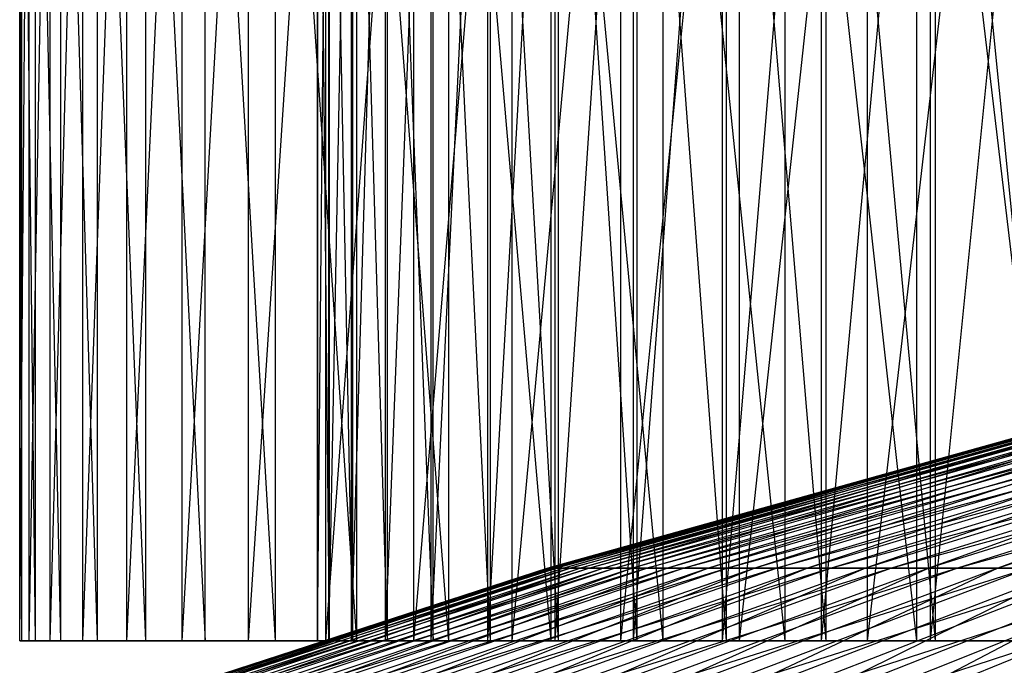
# Model space of a CAD drawing. Extents: x -125 to 125, y -143 to 0.
# Tile 255 of 256: x -20 to -15.02, y -25.92 to -22.66. Entities that reach past the tile are written whole.
import ezdxf

# ---------------------------------------------------------------- set-up
doc = ezdxf.new("R2010")
doc.units = 0
doc.header["$LTSCALE"] = 25.4
doc.layers.get('0').update_dxf_attribs({"linetype": 'CONTINUOUS'})

# ---------------------------------------------------------------- blocks, each defined once
blk = doc.blocks.new('NL2500027000_STL_3')
at = {"color": 0}
for p, q in [((-19.9971, -25.8, -0.343), (-19.9492, -19.8, -1.4251)), ((-19.9971, -25.8, -0.343), (-19.9492, -19.8, -1.4251)), ((-19.9971, -25.8, -0.343), (-19.9971, -19.8, -0.343)), ((-19.9971, -25.8, -0.343), (-19.9971, -19.8, -0.343)), ((-19.9863, -25.8, 0.7401), (-19.9971, -19.8, -0.343)), ((-19.9863, -25.8, 0.7401), (-19.9971, -19.8, -0.343)), ((-19.9863, -25.8, 0.7401), (-19.9863, -19.8, 0.7401)), ((-19.9863, -25.8, 0.7401), (-19.9863, -19.8, 0.7401)), ((-19.9169, -25.8, 1.821), (-19.9863, -19.8, 0.7401)), ((-19.9169, -25.8, 1.821), (-19.9863, -19.8, 0.7401)), ((-19.9492, -25.8, -1.4251), (-19.8427, -19.8, -2.5031)), ((-19.9492, -25.8, -1.4251), (-19.8427, -19.8, -2.5031)), ((-19.9492, -25.8, -1.4251), (-19.9492, -19.8, -1.4251)), ((-19.9492, -25.8, -1.4251), (-19.9492, -19.8, -1.4251)), ((-19.9169, -25.8, 1.821), (-19.9169, -19.8, 1.821)), ((-19.9169, -25.8, 1.821), (-19.9169, -19.8, 1.821)), ((-19.7891, -25.8, 2.8967), (-19.9169, -19.8, 1.821)), ((-19.7891, -25.8, 2.8967), (-19.9169, -19.8, 1.821)), ((-19.8427, -25.8, -2.5031), (-19.6781, -19.8, -3.5737)), ((-19.8427, -25.8, -2.5031), (-19.6781, -19.8, -3.5737)), ((-19.8427, -25.8, -2.5031), (-19.8427, -19.8, -2.5031)), ((-19.8427, -25.8, -2.5031), (-19.8427, -19.8, -2.5031)), ((-19.7891, -25.8, 2.8967), (-19.7891, -19.8, 2.8967)), ((-19.7891, -25.8, 2.8967), (-19.7891, -19.8, 2.8967)), ((-19.6033, -25.8, 3.9638), (-19.7891, -19.8, 2.8967)), ((-19.6033, -25.8, 3.9638), (-19.7891, -19.8, 2.8967)), ((-19.6781, -25.8, -3.5737), (-19.4558, -19.8, -4.6338)), ((-19.6781, -25.8, -3.5737), (-19.4558, -19.8, -4.6338)), ((-19.6781, -25.8, -3.5737), (-19.6781, -19.8, -3.5737)), ((-19.6781, -25.8, -3.5737), (-19.6781, -19.8, -3.5737)), ((-19.6033, -25.8, 3.9638), (-19.6033, -19.8, 3.9638)), ((-19.6033, -25.8, 3.9638), (-19.6033, -19.8, 3.9638)), ((-19.3599, -25.8, 5.0193), (-19.6033, -19.8, 3.9638)), ((-19.3599, -25.8, 5.0193), (-19.6033, -19.8, 3.9638)), ((-19.4558, -25.8, -4.6338), (-19.1764, -19.8, -5.6803)), ((-19.4558, -25.8, -4.6338), (-19.1764, -19.8, -5.6803)), ((-19.4558, -25.8, -4.6338), (-19.4558, -19.8, -4.6338)), ((-19.4558, -25.8, -4.6338), (-19.4558, -19.8, -4.6338)), ((-19.3599, -19.8, 5.0193), (-19.0598, -25.8, 6.06)), ((-19.3599, -25.8, 5.0193), (-19.3599, -19.8, 5.0193)), ((-19.3599, -25.8, 5.0193), (-19.3599, -19.8, 5.0193)), ((-19.3599, -19.8, 5.0193), (-19.0598, -25.8, 6.06)), ((-19.1764, -25.8, -5.6803), (-18.8407, -19.8, -6.7102)), ((-19.1764, -25.8, -5.6803), (-18.8407, -19.8, -6.7102)), ((-19.1764, -25.8, -5.6803), (-19.1764, -19.8, -5.6803)), ((-19.1764, -25.8, -5.6803), (-19.1764, -19.8, -5.6803)), ((-19.0598, -25.8, 6.06), (-19.0598, -19.8, 6.06)), ((-19.0598, -25.8, 6.06), (-19.0598, -19.8, 6.06)), ((-18.7038, -25.8, 7.083), (-19.0598, -19.8, 6.06)), ((-18.7038, -25.8, 7.083), (-19.0598, -19.8, 6.06)), ((-18.8407, -25.8, -6.7102), (-18.4498, -19.8, -7.7203)), ((-18.8407, -25.8, -6.7102), (-18.4498, -19.8, -7.7203)), ((-18.8407, -25.8, -6.7102), (-18.8407, -19.8, -6.7102)), ((-18.8407, -25.8, -6.7102), (-18.8407, -19.8, -6.7102)), ((-18.7038, -25.8, 7.083), (-18.7038, -19.8, 7.083)), ((-18.7038, -25.8, 7.083), (-18.7038, -19.8, 7.083)), ((-18.2929, -25.8, 8.0852), (-18.7038, -19.8, 7.083)), ((-18.2929, -25.8, 8.0852), (-18.7038, -19.8, 7.083)), ((-18.4364, -19.8, -1.5323), (-18.4933, -25.8, -0.4962)), ((-18.4364, -19.8, -1.5323), (-18.4933, -25.8, -0.4962)), ((-18.4933, -19.8, -0.4962), (-18.4933, -25.8, -0.4962)), ((-18.4933, -19.8, -0.4962), (-18.4933, -25.8, -0.4962)), ((-18.4933, -19.8, -0.4962), (-18.4921, -25.8, 0.5415)), ((-18.4933, -19.8, -0.4962), (-18.4921, -25.8, 0.5415)), ((-18.4921, -19.8, 0.5415), (-18.4921, -25.8, 0.5415)), ((-18.4921, -19.8, 0.5415), (-18.4921, -25.8, 0.5415)), ((-18.4921, -19.8, 0.5415), (-18.4326, -25.8, 1.5775)), ((-18.4921, -19.8, 0.5415), (-18.4326, -25.8, 1.5775)), ((-18.4498, -25.8, -7.7203), (-18.0048, -19.8, -8.7079)), ((-18.4498, -25.8, -7.7203), (-18.0048, -19.8, -8.7079)), ((-18.4498, -25.8, -7.7203), (-18.4498, -19.8, -7.7203)), ((-18.4498, -25.8, -7.7203), (-18.4498, -19.8, -7.7203)), ((-18.3215, -19.8, -2.5637), (-18.4364, -25.8, -1.5323)), ((-18.3215, -19.8, -2.5637), (-18.4364, -25.8, -1.5323)), ((-18.4364, -19.8, -1.5323), (-18.4364, -25.8, -1.5323)), ((-18.4364, -19.8, -1.5323), (-18.4364, -25.8, -1.5323)), ((-18.4326, -19.8, 1.5775), (-18.4326, -25.8, 1.5775)), ((-18.4326, -19.8, 1.5775), (-18.4326, -25.8, 1.5775)), ((-18.4326, -19.8, 1.5775), (-18.3152, -25.8, 2.6086)), ((-18.4326, -19.8, 1.5775), (-18.3152, -25.8, 2.6086)), ((-18.1489, -19.8, -3.5869), (-18.3215, -25.8, -2.5637)), ((-18.1489, -19.8, -3.5869), (-18.3215, -25.8, -2.5637)), ((-18.3215, -19.8, -2.5637), (-18.3215, -25.8, -2.5637)), ((-18.3215, -19.8, -2.5637), (-18.3215, -25.8, -2.5637)), ((-18.3152, -19.8, 2.6086), (-18.3152, -25.8, 2.6086)), ((-18.3152, -19.8, 2.6086), (-18.3152, -25.8, 2.6086)), ((-18.3152, -19.8, 2.6086), (-18.1401, -25.8, 3.6314)), ((-18.3152, -19.8, 2.6086), (-18.1401, -25.8, 3.6314)), ((-18.2929, -25.8, 8.0852), (-18.2929, -19.8, 8.0852)), ((-18.2929, -25.8, 8.0852), (-18.2929, -19.8, 8.0852)), ((-17.8283, -25.8, 9.0637), (-18.2929, -19.8, 8.0852)), ((-17.8283, -25.8, 9.0637), (-18.2929, -19.8, 8.0852)), ((-17.9193, -19.8, -4.5989), (-18.1489, -25.8, -3.5869)), ((-17.9193, -19.8, -4.5989), (-18.1489, -25.8, -3.5869)), ((-18.1489, -19.8, -3.5869), (-18.1489, -25.8, -3.5869)), ((-18.1489, -19.8, -3.5869), (-18.1489, -25.8, -3.5869)), ((-18.1401, -19.8, 3.6314), (-18.1401, -25.8, 3.6314)), ((-18.1401, -19.8, 3.6314), (-18.1401, -25.8, 3.6314)), ((-18.1401, -19.8, 3.6314), (-17.9079, -25.8, 4.6428)), ((-18.1401, -19.8, 3.6314), (-17.9079, -25.8, 4.6428)), ((-18.0048, -25.8, -8.7079), (-17.507, -19.8, -9.6699)), ((-18.0048, -25.8, -8.7079), (-17.507, -19.8, -9.6699)), ((-18.0048, -25.8, -8.7079), (-18.0048, -19.8, -8.7079)), ((-18.0048, -25.8, -8.7079), (-18.0048, -19.8, -8.7079)), ((-17.6332, -19.8, -5.5964), (-17.9193, -25.8, -4.5989)), ((-17.6332, -19.8, -5.5964), (-17.9193, -25.8, -4.5989)), ((-17.9193, -19.8, -4.5989), (-17.9193, -25.8, -4.5989)), ((-17.9193, -19.8, -4.5989), (-17.9193, -25.8, -4.5989)), ((-17.9079, -25.8, 4.6428), (-17.9079, -19.8, 4.6428)), ((-17.9079, -19.8, 4.6428), (-17.6194, -25.8, 5.6396)), ((-17.9079, -19.8, 4.6428), (-17.6194, -25.8, 5.6396)), ((-17.9079, -25.8, 4.6428), (-17.9079, -19.8, 4.6428)), ((-17.8283, -25.8, 9.0637), (-17.8283, -19.8, 9.0637)), ((-17.8283, -25.8, 9.0637), (-17.8283, -19.8, 9.0637)), ((-17.3115, -25.8, 10.0156), (-17.8283, -19.8, 9.0637)), ((-17.3115, -25.8, 10.0156), (-17.8283, -19.8, 9.0637)), ((-17.2917, -19.8, -6.5763), (-17.6332, -25.8, -5.5964)), ((-17.2917, -19.8, -6.5763), (-17.6332, -25.8, -5.5964)), ((-17.6332, -19.8, -5.5964), (-17.6332, -25.8, -5.5964)), ((-17.6332, -19.8, -5.5964), (-17.6332, -25.8, -5.5964)), ((-17.6194, -19.8, 5.6396), (-17.6194, -25.8, 5.6396)), ((-17.6194, -19.8, 5.6396), (-17.6194, -25.8, 5.6396)), ((-17.6194, -19.8, 5.6396), (-17.2755, -25.8, 6.6187)), ((-17.6194, -19.8, 5.6396), (-17.2755, -25.8, 6.6187)), ((-17.507, -25.8, -9.6699), (-16.9578, -19.8, -10.6035)), ((-17.507, -25.8, -9.6699), (-16.9578, -19.8, -10.6035)), ((-17.507, -25.8, -9.6699), (-17.507, -19.8, -9.6699)), ((-17.507, -25.8, -9.6699), (-17.507, -19.8, -9.6699)), ((-17.3115, -25.8, 10.0156), (-17.3115, -19.8, 10.0156)), ((-17.3115, -25.8, 10.0156), (-17.3115, -19.8, 10.0156)), ((-16.7438, -25.8, 10.9382), (-17.3115, -19.8, 10.0156)), ((-16.7438, -25.8, 10.9382), (-17.3115, -19.8, 10.0156)), ((-16.8957, -19.8, -7.5355), (-17.2917, -25.8, -6.5763)), ((-16.8957, -19.8, -7.5355), (-17.2917, -25.8, -6.5763)), ((-17.2917, -19.8, -6.5763), (-17.2917, -25.8, -6.5763)), ((-17.2917, -19.8, -6.5763), (-17.2917, -25.8, -6.5763)), ((-17.2755, -19.8, 6.6187), (-17.2755, -25.8, 6.6187)), ((-17.2755, -19.8, 6.6187), (-17.2755, -25.8, 6.6187)), ((-17.2755, -19.8, 6.6187), (-16.8772, -25.8, 7.5769)), ((-17.2755, -19.8, 6.6187), (-16.8772, -25.8, 7.5769)), ((-16.9578, -25.8, -10.6035), (-16.3588, -19.8, -11.506)), ((-16.9578, -25.8, -10.6035), (-16.3588, -19.8, -11.506)), ((-16.9578, -25.8, -10.6035), (-16.9578, -19.8, -10.6035)), ((-16.9578, -25.8, -10.6035), (-16.9578, -19.8, -10.6035)), ((-16.4466, -19.8, -8.471), (-16.8957, -25.8, -7.5355)), ((-16.4466, -19.8, -8.471), (-16.8957, -25.8, -7.5355)), ((-16.8957, -19.8, -7.5355), (-16.8957, -25.8, -7.5355)), ((-16.8957, -19.8, -7.5355), (-16.8957, -25.8, -7.5355)), ((-16.8772, -19.8, 7.5769), (-16.8772, -25.8, 7.5769)), ((-16.8772, -19.8, 7.5769), (-16.8772, -25.8, 7.5769)), ((-16.8772, -19.8, 7.5769), (-16.4258, -25.8, 8.5113)), ((-16.8772, -19.8, 7.5769), (-16.4258, -25.8, 8.5113)), ((-16.7438, -25.8, 10.9382), (-16.7438, -19.8, 10.9382)), ((-16.7438, -25.8, 10.9382), (-16.7438, -19.8, 10.9382)), ((-16.1271, -25.8, 11.8286), (-16.7438, -19.8, 10.9382)), ((-16.1271, -25.8, 11.8286), (-16.7438, -19.8, 10.9382)), ((-15.9458, -19.8, -9.3799), (-16.4466, -25.8, -8.471)), ((-15.9458, -19.8, -9.3799), (-16.4466, -25.8, -8.471)), ((-16.4466, -19.8, -8.471), (-16.4466, -25.8, -8.471)), ((-16.4466, -19.8, -8.471), (-16.4466, -25.8, -8.471)), ((-16.4258, -19.8, 8.5113), (-16.4258, -25.8, 8.5113)), ((-16.4258, -19.8, 8.5113), (-16.4258, -25.8, 8.5113)), ((-16.4258, -19.8, 8.5113), (-15.9228, -25.8, 9.4189)), ((-16.4258, -19.8, 8.5113), (-15.9228, -25.8, 9.4189)), ((-16.3588, -25.8, -11.506), (-15.7119, -19.8, -12.3748)), ((-16.3588, -25.8, -11.506), (-15.7119, -19.8, -12.3748)), ((-16.3588, -25.8, -11.506), (-16.3588, -19.8, -11.506)), ((-16.3588, -25.8, -11.506), (-16.3588, -19.8, -11.506)), ((-16.1271, -25.8, 11.8286), (-16.1271, -19.8, 11.8286)), ((-16.1271, -25.8, 11.8286), (-16.1271, -19.8, 11.8286)), ((-15.4631, -25.8, 12.6844), (-16.1271, -19.8, 11.8286)), ((-15.4631, -25.8, 12.6844), (-16.1271, -19.8, 11.8286)), ((-15.3948, -19.8, -10.2592), (-15.9458, -25.8, -9.3799)), ((-15.3948, -19.8, -10.2592), (-15.9458, -25.8, -9.3799)), ((-15.9458, -19.8, -9.3799), (-15.9458, -25.8, -9.3799)), ((-15.9458, -19.8, -9.3799), (-15.9458, -25.8, -9.3799)), ((-15.9228, -19.8, 9.4189), (-15.9228, -25.8, 9.4189)), ((-15.9228, -19.8, 9.4189), (-15.9228, -25.8, 9.4189)), ((-15.9228, -19.8, 9.4189), (-15.3696, -25.8, 10.2969)), ((-15.9228, -19.8, 9.4189), (-15.3696, -25.8, 10.2969)), ((-15.7119, -25.8, -12.3748), (-15.0189, -19.8, -13.2073)), ((-15.7119, -25.8, -12.3748), (-15.0189, -19.8, -13.2073)), ((-15.7119, -25.8, -12.3748), (-15.7119, -19.8, -12.3748)), ((-15.7119, -25.8, -12.3748), (-15.7119, -19.8, -12.3748)), ((-15.4631, -25.8, 12.6844), (-15.4631, -19.8, 12.6844)), ((-15.4631, -25.8, 12.6844), (-15.4631, -19.8, 12.6844)), ((-14.7537, -25.8, 13.5029), (-15.4631, -19.8, 12.6844)), ((-14.7537, -25.8, 13.5029), (-15.4631, -19.8, 12.6844)), ((-14.7953, -19.8, -11.1062), (-15.3948, -25.8, -10.2592)), ((-14.7953, -19.8, -11.1062), (-15.3948, -25.8, -10.2592)), ((-15.3948, -19.8, -10.2592), (-15.3948, -25.8, -10.2592)), ((-15.3948, -19.8, -10.2592), (-15.3948, -25.8, -10.2592)), ((-15.3696, -19.8, 10.2969), (-15.3696, -25.8, 10.2969)), ((-15.3696, -19.8, 10.2969), (-15.3696, -25.8, 10.2969)), ((-15.3696, -19.8, 10.2969), (-14.7681, -25.8, 11.1425)), ((-15.3696, -19.8, 10.2969), (-14.7681, -25.8, 11.1425)), ((-14.906, -24.7581, 0.1813), (-17.3267, -25.4333, 0.2107)), ((-14.906, -24.7581, 0.1813), (-17.3267, -25.4333, 0.2107)), ((-14.9004, -24.7581, -0.4473), (-17.3267, -25.4333, 0.2107)), ((-14.9004, -24.7581, -0.4473), (-17.3267, -25.4333, 0.2107)), ((-17.3202, -25.4333, -0.5199), (-14.8683, -24.7581, -1.075)), ((-14.9004, -24.7581, -0.4473), (-17.3202, -25.4333, -0.5199)), ((-14.9004, -24.7581, -0.4473), (-17.3202, -25.4333, -0.5199)), ((-17.3202, -25.4333, -0.5199), (-14.8683, -24.7581, -1.075)), ((-14.8851, -24.7581, 0.8095), (-17.3024, -25.4333, 0.941)), ((-14.8851, -24.7581, 0.8095), (-17.3024, -25.4333, 0.941)), ((-14.906, -24.7581, 0.1813), (-17.3024, -25.4333, 0.941)), ((-14.906, -24.7581, 0.1813), (-17.3024, -25.4333, 0.941)), ((-14.8683, -24.7581, -1.075), (-17.2829, -25.4333, -1.2496)), ((-14.8098, -24.7581, -1.7009), (-17.2829, -25.4333, -1.2496)), ((-14.8683, -24.7581, -1.075), (-17.2829, -25.4333, -1.2496)), ((-14.8098, -24.7581, -1.7009), (-17.2829, -25.4333, -1.2496)), ((-14.8378, -24.7581, 1.4363), (-17.2474, -25.4333, 1.6695)), ((-14.8378, -24.7581, 1.4363), (-17.2474, -25.4333, 1.6695)), ((-14.8851, -24.7581, 0.8095), (-17.2474, -25.4333, 1.6695)), ((-14.8851, -24.7581, 0.8095), (-17.2474, -25.4333, 1.6695)), ((-14.7249, -24.7581, -2.3237), (-17.2149, -25.4333, -1.9771)), ((-17.2149, -25.4333, -1.9771), (-14.8098, -24.7581, -1.7009)), ((-14.7249, -24.7581, -2.3237), (-17.2149, -25.4333, -1.9771)), ((-17.2149, -25.4333, -1.9771), (-14.8098, -24.7581, -1.7009)), ((-14.764, -24.7581, 2.0605), (-17.1617, -25.4333, 2.3952)), ((-14.764, -24.7581, 2.0605), (-17.1617, -25.4333, 2.3952)), ((-14.8378, -24.7581, 1.4363), (-17.1617, -25.4333, 2.3952)), ((-14.8378, -24.7581, 1.4363), (-17.1617, -25.4333, 2.3952)), ((-14.7249, -24.7581, -2.3237), (-17.1162, -25.4333, -2.701)), ((-14.6139, -24.7581, -2.9424), (-17.1162, -25.4333, -2.701)), ((-14.7249, -24.7581, -2.3237), (-17.1162, -25.4333, -2.701)), ((-14.6139, -24.7581, -2.9424), (-17.1162, -25.4333, -2.701)), ((-14.664, -24.7581, 2.6811), (-17.0455, -25.4333, 3.1165)), ((-14.664, -24.7581, 2.6811), (-17.0455, -25.4333, 3.1165)), ((-14.764, -24.7581, 2.0605), (-17.0455, -25.4333, 3.1165)), ((-14.764, -24.7581, 2.0605), (-17.0455, -25.4333, 3.1165)), ((-14.6139, -24.7581, -2.9424), (-16.9871, -25.4333, -3.4202)), ((-14.4768, -24.7581, -3.5558), (-16.9871, -25.4333, -3.4202)), ((-14.6139, -24.7581, -2.9424), (-16.9871, -25.4333, -3.4202)), ((-14.4768, -24.7581, -3.5558), (-16.9871, -25.4333, -3.4202)), ((-14.538, -24.7581, 3.2969), (-16.8989, -25.4333, 3.8323)), ((-14.538, -24.7581, 3.2969), (-16.8989, -25.4333, 3.8323)), ((-14.664, -24.7581, 2.6811), (-16.8989, -25.4333, 3.8323)), ((-14.664, -24.7581, 2.6811), (-16.8989, -25.4333, 3.8323)), ((-14.3141, -24.7581, -4.1629), (-16.8278, -25.4333, -4.1333)), ((-16.8278, -25.4333, -4.1333), (-14.4768, -24.7581, -3.5558)), ((-14.3141, -24.7581, -4.1629), (-16.8278, -25.4333, -4.1333)), ((-16.8278, -25.4333, -4.1333), (-14.4768, -24.7581, -3.5558)), ((-14.3861, -24.7581, 3.9068), (-16.7223, -25.4333, 4.5413)), ((-14.3861, -24.7581, 3.9068), (-16.7223, -25.4333, 4.5413)), ((-14.538, -24.7581, 3.2969), (-16.7223, -25.4333, 4.5413)), ((-14.538, -24.7581, 3.2969), (-16.7223, -25.4333, 4.5413)), ((-14.3141, -24.7581, -4.1629), (-16.6386, -25.4333, -4.839)), ((-14.1258, -24.7581, -4.7627), (-16.6386, -25.4333, -4.839)), ((-14.3141, -24.7581, -4.1629), (-16.6386, -25.4333, -4.839)), ((-14.1258, -24.7581, -4.7627), (-16.6386, -25.4333, -4.839)), ((-14.2086, -24.7581, 4.5098), (-16.516, -25.4333, 5.2422)), ((-14.2086, -24.7581, 4.5098), (-16.516, -25.4333, 5.2422)), ((-14.3861, -24.7581, 3.9068), (-16.516, -25.4333, 5.2422)), ((-14.3861, -24.7581, 3.9068), (-16.516, -25.4333, 5.2422)), ((-14.1258, -24.7581, -4.7627), (-16.4198, -25.4333, -5.5361)), ((-13.9125, -24.7581, -5.3539), (-16.4198, -25.4333, -5.5361)), ((-14.1258, -24.7581, -4.7627), (-16.4198, -25.4333, -5.5361)), ((-13.9125, -24.7581, -5.3539), (-16.4198, -25.4333, -5.5361)), ((-14.0058, -24.7581, 5.1048), (-16.2804, -25.4333, 5.9338)), ((-14.0058, -24.7581, 5.1048), (-16.2804, -25.4333, 5.9338)), ((-14.2086, -24.7581, 4.5098), (-16.2804, -25.4333, 5.9338)), ((-14.2086, -24.7581, 4.5098), (-16.2804, -25.4333, 5.9338)), ((-13.6744, -24.7581, -5.9357), (-16.1719, -25.4333, -6.2234)), ((-16.1719, -25.4333, -6.2234), (-13.9125, -24.7581, -5.3539)), ((-13.6744, -24.7581, -5.9357), (-16.1719, -25.4333, -6.2234)), ((-16.1719, -25.4333, -6.2234), (-13.9125, -24.7581, -5.3539)), ((-13.7782, -24.7581, 5.6907), (-16.0157, -25.4333, 6.6149)), ((-13.7782, -24.7581, 5.6907), (-16.0157, -25.4333, 6.6149)), ((-14.0058, -24.7581, 5.1048), (-16.0157, -25.4333, 6.6149)), ((-14.0058, -24.7581, 5.1048), (-16.0157, -25.4333, 6.6149)), ((-13.6744, -24.7581, -5.9357), (-15.8951, -25.4333, -6.8996)), ((-13.4121, -24.7581, -6.5069), (-15.8951, -25.4333, -6.8996)), ((-13.6744, -24.7581, -5.9357), (-15.8951, -25.4333, -6.8996)), ((-13.4121, -24.7581, -6.5069), (-15.8951, -25.4333, -6.8996)), ((-13.526, -24.7581, 6.2665), (-15.7226, -25.4333, 7.2842)), ((-13.526, -24.7581, 6.2665), (-15.7226, -25.4333, 7.2842)), ((-13.7782, -24.7581, 5.6907), (-15.7226, -25.4333, 7.2842)), ((-13.7782, -24.7581, 5.6907), (-15.7226, -25.4333, 7.2842)), ((-13.4121, -24.7581, -6.5069), (-15.5901, -25.4333, -7.5636)), ((-13.1258, -24.7581, -7.0665), (-15.5901, -25.4333, -7.5636)), ((-13.4121, -24.7581, -6.5069), (-15.5901, -25.4333, -7.5636)), ((-13.1258, -24.7581, -7.0665), (-15.5901, -25.4333, -7.5636)), ((-13.2498, -24.7581, 6.8311), (-15.4016, -25.4333, 7.9405)), ((-13.2498, -24.7581, 6.8311), (-15.4016, -25.4333, 7.9405)), ((-13.526, -24.7581, 6.2665), (-15.4016, -25.4333, 7.9405)), ((-13.526, -24.7581, 6.2665), (-15.4016, -25.4333, 7.9405)), ((-13.1258, -24.7581, -7.0665), (-15.2574, -25.4333, -8.2141)), ((-12.8163, -24.7581, -7.6135), (-15.2574, -25.4333, -8.2141)), ((-13.1258, -24.7581, -7.0665), (-15.2574, -25.4333, -8.2141)), ((-12.8163, -24.7581, -7.6135), (-15.2574, -25.4333, -8.2141)), ((-12.9501, -24.7581, 7.3836), (-15.0531, -25.4333, 8.5827)), ((-12.9501, -24.7581, 7.3836), (-15.0531, -25.4333, 8.5827)), ((-13.2498, -24.7581, 6.8311), (-15.0531, -25.4333, 8.5827)), ((-13.2498, -24.7581, 6.8311), (-15.0531, -25.4333, 8.5827)), ((-17.3267, -25.4333, 0.2107), (-19.717, -26.2094, 0.2398)), ((-17.3267, -25.4333, 0.2107), (-19.717, -26.2094, 0.2398)), ((-17.3202, -25.4333, -0.5199), (-19.717, -26.2094, 0.2398)), ((-17.3202, -25.4333, -0.5199), (-19.717, -26.2094, 0.2398)), ((-19.7096, -26.2094, -0.5916), (-17.2829, -25.4333, -1.2496)), ((-17.3202, -25.4333, -0.5199), (-19.7096, -26.2094, -0.5916)), ((-17.3202, -25.4333, -0.5199), (-19.7096, -26.2094, -0.5916)), ((-19.7096, -26.2094, -0.5916), (-17.2829, -25.4333, -1.2496)), ((-17.3024, -25.4333, 0.941), (-19.6894, -26.2094, 1.0708)), ((-17.3024, -25.4333, 0.941), (-19.6894, -26.2094, 1.0708)), ((-17.3267, -25.4333, 0.2107), (-19.6894, -26.2094, 1.0708)), ((-17.3267, -25.4333, 0.2107), (-19.6894, -26.2094, 1.0708)), ((-17.2829, -25.4333, -1.2496), (-19.6672, -26.2094, -1.422)), ((-17.2149, -25.4333, -1.9771), (-19.6672, -26.2094, -1.422)), ((-17.2829, -25.4333, -1.2496), (-19.6672, -26.2094, -1.422)), ((-17.2149, -25.4333, -1.9771), (-19.6672, -26.2094, -1.422)), ((-17.2474, -25.4333, 1.6695), (-19.6268, -26.2094, 1.8999)), ((-17.2474, -25.4333, 1.6695), (-19.6268, -26.2094, 1.8999)), ((-17.3024, -25.4333, 0.941), (-19.6268, -26.2094, 1.8999)), ((-17.3024, -25.4333, 0.941), (-19.6268, -26.2094, 1.8999)), ((-17.1162, -25.4333, -2.701), (-19.5897, -26.2094, -2.2498)), ((-19.5897, -26.2094, -2.2498), (-17.2149, -25.4333, -1.9771)), ((-17.1162, -25.4333, -2.701), (-19.5897, -26.2094, -2.2498)), ((-19.5897, -26.2094, -2.2498), (-17.2149, -25.4333, -1.9771)), ((-17.1617, -25.4333, 2.3952), (-19.5292, -26.2094, 2.7256)), ((-17.1617, -25.4333, 2.3952), (-19.5292, -26.2094, 2.7256)), ((-17.2474, -25.4333, 1.6695), (-19.5292, -26.2094, 2.7256)), ((-17.2474, -25.4333, 1.6695), (-19.5292, -26.2094, 2.7256)), ((-17.1162, -25.4333, -2.701), (-19.4775, -26.2094, -3.0737)), ((-16.9871, -25.4333, -3.4202), (-19.4775, -26.2094, -3.0737)), ((-17.1162, -25.4333, -2.701), (-19.4775, -26.2094, -3.0737)), ((-16.9871, -25.4333, -3.4202), (-19.4775, -26.2094, -3.0737)), ((-17.0455, -25.4333, 3.1165), (-19.397, -26.2094, 3.5464)), ((-17.0455, -25.4333, 3.1165), (-19.397, -26.2094, 3.5464)), ((-17.1617, -25.4333, 2.3952), (-19.397, -26.2094, 3.5464)), ((-17.1617, -25.4333, 2.3952), (-19.397, -26.2094, 3.5464)), ((-16.9871, -25.4333, -3.4202), (-19.3306, -26.2094, -3.892)), ((-16.8278, -25.4333, -4.1333), (-19.3306, -26.2094, -3.892)), ((-16.9871, -25.4333, -3.4202), (-19.3306, -26.2094, -3.892)), ((-16.8278, -25.4333, -4.1333), (-19.3306, -26.2094, -3.892)), ((-16.8989, -25.4333, 3.8323), (-19.2302, -26.2094, 4.361)), ((-16.8989, -25.4333, 3.8323), (-19.2302, -26.2094, 4.361)), ((-17.0455, -25.4333, 3.1165), (-19.2302, -26.2094, 4.361)), ((-17.0455, -25.4333, 3.1165), (-19.2302, -26.2094, 4.361)), ((-16.6386, -25.4333, -4.839), (-19.1493, -26.2094, -4.7035)), ((-19.1493, -26.2094, -4.7035), (-16.8278, -25.4333, -4.1333)), ((-16.6386, -25.4333, -4.839), (-19.1493, -26.2094, -4.7035)), ((-19.1493, -26.2094, -4.7035), (-16.8278, -25.4333, -4.1333)), ((-16.7223, -25.4333, 4.5413), (-19.0293, -26.2094, 5.1678)), ((-16.7223, -25.4333, 4.5413), (-19.0293, -26.2094, 5.1678)), ((-16.8989, -25.4333, 3.8323), (-19.0293, -26.2094, 5.1678)), ((-16.8989, -25.4333, 3.8323), (-19.0293, -26.2094, 5.1678)), ((-16.6386, -25.4333, -4.839), (-18.934, -26.2094, -5.5066)), ((-16.4198, -25.4333, -5.5361), (-18.934, -26.2094, -5.5066)), ((-16.6386, -25.4333, -4.839), (-18.934, -26.2094, -5.5066)), ((-16.4198, -25.4333, -5.5361), (-18.934, -26.2094, -5.5066)), ((-16.516, -25.4333, 5.2422), (-18.7945, -26.2094, 5.9654)), ((-16.516, -25.4333, 5.2422), (-18.7945, -26.2094, 5.9654)), ((-16.7223, -25.4333, 4.5413), (-18.7945, -26.2094, 5.9654)), ((-16.7223, -25.4333, 4.5413), (-18.7945, -26.2094, 5.9654)), ((-16.4198, -25.4333, -5.5361), (-18.685, -26.2094, -6.2999)), ((-16.1719, -25.4333, -6.2234), (-18.685, -26.2094, -6.2999)), ((-16.4198, -25.4333, -5.5361), (-18.685, -26.2094, -6.2999)), ((-16.1719, -25.4333, -6.2234), (-18.685, -26.2094, -6.2999)), ((-16.2804, -25.4333, 5.9338), (-18.5263, -26.2094, 6.7524)), ((-16.2804, -25.4333, 5.9338), (-18.5263, -26.2094, 6.7524)), ((-16.516, -25.4333, 5.2422), (-18.5263, -26.2094, 6.7524)), ((-16.516, -25.4333, 5.2422), (-18.5263, -26.2094, 6.7524)), ((-15.8951, -25.4333, -6.8996), (-18.4029, -26.2094, -7.082)), ((-18.4029, -26.2094, -7.082), (-16.1719, -25.4333, -6.2234)), ((-15.8951, -25.4333, -6.8996), (-18.4029, -26.2094, -7.082)), ((-18.4029, -26.2094, -7.082), (-16.1719, -25.4333, -6.2234)), ((-16.0157, -25.4333, 6.6149), (-18.2252, -26.2094, 7.5274)), ((-16.0157, -25.4333, 6.6149), (-18.2252, -26.2094, 7.5274)), ((-16.2804, -25.4333, 5.9338), (-18.2252, -26.2094, 7.5274)), ((-16.2804, -25.4333, 5.9338), (-18.2252, -26.2094, 7.5274)), ((-15.8951, -25.4333, -6.8996), (-18.0879, -26.2094, -7.8515)), ((-15.5901, -25.4333, -7.5636), (-18.0879, -26.2094, -7.8515)), ((-15.8951, -25.4333, -6.8996), (-18.0879, -26.2094, -7.8515)), ((-15.5901, -25.4333, -7.5636), (-18.0879, -26.2094, -7.8515)), ((-15.7226, -25.4333, 7.2842), (-17.8916, -26.2094, 8.289)), ((-15.7226, -25.4333, 7.2842), (-17.8916, -26.2094, 8.289)), ((-16.0157, -25.4333, 6.6149), (-17.8916, -26.2094, 8.289)), ((-16.0157, -25.4333, 6.6149), (-17.8916, -26.2094, 8.289)), ((-15.5901, -25.4333, -7.5636), (-17.7409, -26.2094, -8.607)), ((-15.2574, -25.4333, -8.2141), (-17.7409, -26.2094, -8.607)), ((-15.5901, -25.4333, -7.5636), (-17.7409, -26.2094, -8.607)), ((-15.2574, -25.4333, -8.2141), (-17.7409, -26.2094, -8.607)), ((-15.4016, -25.4333, 7.9405), (-17.5263, -26.2094, 9.0359)), ((-15.4016, -25.4333, 7.9405), (-17.5263, -26.2094, 9.0359)), ((-15.7226, -25.4333, 7.2842), (-17.5263, -26.2094, 9.0359)), ((-15.7226, -25.4333, 7.2842), (-17.5263, -26.2094, 9.0359)), ((-15.2574, -25.4333, -8.2141), (-17.3623, -26.2094, -9.3472)), ((-14.8976, -25.4333, -8.85), (-17.3623, -26.2094, -9.3472)), ((-15.2574, -25.4333, -8.2141), (-17.3623, -26.2094, -9.3472)), ((-14.8976, -25.4333, -8.85), (-17.3623, -26.2094, -9.3472)), ((-17.3267, -25.4333, 0.2107), (-17.3024, -25.4333, 0.941)), ((-17.3202, -25.4333, -0.5199), (-17.3267, -25.4333, 0.2107)), ((-17.3267, -25.4333, 0.2107), (-17.3024, -25.4333, 0.941)), ((-17.3202, -25.4333, -0.5199), (-17.3267, -25.4333, 0.2107)), ((-17.2829, -25.4333, -1.2496), (-17.3202, -25.4333, -0.5199)), ((-17.2829, -25.4333, -1.2496), (-17.3202, -25.4333, -0.5199)), ((-17.3024, -25.4333, 0.941), (-17.2474, -25.4333, 1.6695)), ((-17.3024, -25.4333, 0.941), (-17.2474, -25.4333, 1.6695)), ((-17.2149, -25.4333, -1.9771), (-17.2829, -25.4333, -1.2496)), ((-17.2149, -25.4333, -1.9771), (-17.2829, -25.4333, -1.2496)), ((-17.2474, -25.4333, 1.6695), (-17.1617, -25.4333, 2.3952)), ((-17.2474, -25.4333, 1.6695), (-17.1617, -25.4333, 2.3952)), ((-17.1162, -25.4333, -2.701), (-17.2149, -25.4333, -1.9771)), ((-17.1162, -25.4333, -2.701), (-17.2149, -25.4333, -1.9771)), ((-17.1617, -25.4333, 2.3952), (-17.0455, -25.4333, 3.1165)), ((-17.1617, -25.4333, 2.3952), (-17.0455, -25.4333, 3.1165)), ((-15.0531, -25.4333, 8.5827), (-17.1298, -26.2094, 9.7667)), ((-15.0531, -25.4333, 8.5827), (-17.1298, -26.2094, 9.7667)), ((-15.4016, -25.4333, 7.9405), (-17.1298, -26.2094, 9.7667)), ((-15.4016, -25.4333, 7.9405), (-17.1298, -26.2094, 9.7667)), ((-16.9871, -25.4333, -3.4202), (-17.1162, -25.4333, -2.701)), ((-16.9871, -25.4333, -3.4202), (-17.1162, -25.4333, -2.701)), ((-17.0455, -25.4333, 3.1165), (-16.8989, -25.4333, 3.8323)), ((-17.0455, -25.4333, 3.1165), (-16.8989, -25.4333, 3.8323)), ((-16.8278, -25.4333, -4.1333), (-16.9871, -25.4333, -3.4202)), ((-16.8278, -25.4333, -4.1333), (-16.9871, -25.4333, -3.4202)), ((-14.5113, -25.4333, -9.4701), (-16.9528, -26.2094, -10.0709)), ((-16.9528, -26.2094, -10.0709), (-14.8976, -25.4333, -8.85)), ((-14.5113, -25.4333, -9.4701), (-16.9528, -26.2094, -10.0709)), ((-16.9528, -26.2094, -10.0709), (-14.8976, -25.4333, -8.85)), ((-16.8989, -25.4333, 3.8323), (-16.7223, -25.4333, 4.5413)), ((-16.8989, -25.4333, 3.8323), (-16.7223, -25.4333, 4.5413)), ((-16.6386, -25.4333, -4.839), (-16.8278, -25.4333, -4.1333)), ((-16.6386, -25.4333, -4.839), (-16.8278, -25.4333, -4.1333)), ((-16.7223, -25.4333, 4.5413), (-16.516, -25.4333, 5.2422)), ((-16.7223, -25.4333, 4.5413), (-16.516, -25.4333, 5.2422)), ((-14.6779, -25.4333, 9.2097), (-16.7028, -26.2094, 10.4802)), ((-14.6779, -25.4333, 9.2097), (-16.7028, -26.2094, 10.4802)), ((-15.0531, -25.4333, 8.5827), (-16.7028, -26.2094, 10.4802)), ((-15.0531, -25.4333, 8.5827), (-16.7028, -26.2094, 10.4802)), ((-16.4198, -25.4333, -5.5361), (-16.6386, -25.4333, -4.839)), ((-16.4198, -25.4333, -5.5361), (-16.6386, -25.4333, -4.839)), ((-16.516, -25.4333, 5.2422), (-16.2804, -25.4333, 5.9338)), ((-16.516, -25.4333, 5.2422), (-16.2804, -25.4333, 5.9338)), ((-14.5113, -25.4333, -9.4701), (-16.5132, -26.2094, -10.7766)), ((-14.0991, -25.4333, -10.0735), (-16.5132, -26.2094, -10.7766)), ((-14.5113, -25.4333, -9.4701), (-16.5132, -26.2094, -10.7766)), ((-14.0991, -25.4333, -10.0735), (-16.5132, -26.2094, -10.7766)), ((-16.1719, -25.4333, -6.2234), (-16.4198, -25.4333, -5.5361)), ((-16.1719, -25.4333, -6.2234), (-16.4198, -25.4333, -5.5361)), ((-16.2804, -25.4333, 5.9338), (-16.0157, -25.4333, 6.6149)), ((-16.2804, -25.4333, 5.9338), (-16.0157, -25.4333, 6.6149)), ((-14.2767, -25.4333, 9.8203), (-16.2462, -26.2094, 11.175)), ((-14.2767, -25.4333, 9.8203), (-16.2462, -26.2094, 11.175)), ((-14.6779, -25.4333, 9.2097), (-16.2462, -26.2094, 11.175)), ((-14.6779, -25.4333, 9.2097), (-16.2462, -26.2094, 11.175)), ((-15.8951, -25.4333, -6.8996), (-16.1719, -25.4333, -6.2234)), ((-15.8951, -25.4333, -6.8996), (-16.1719, -25.4333, -6.2234)), ((-14.0991, -25.4333, -10.0735), (-16.0442, -26.2094, -11.4631)), ((-13.6619, -25.4333, -10.6589), (-16.0442, -26.2094, -11.4631)), ((-14.0991, -25.4333, -10.0735), (-16.0442, -26.2094, -11.4631)), ((-13.6619, -25.4333, -10.6589), (-16.0442, -26.2094, -11.4631)), ((-16.0157, -25.4333, 6.6149), (-15.7226, -25.4333, 7.2842)), ((-16.0157, -25.4333, 6.6149), (-15.7226, -25.4333, 7.2842)), ((-15.5901, -25.4333, -7.5636), (-15.8951, -25.4333, -6.8996)), ((-15.5901, -25.4333, -7.5636), (-15.8951, -25.4333, -6.8996)), ((-13.85, -25.4333, 10.4134), (-15.7606, -26.2094, 11.8499)), ((-13.85, -25.4333, 10.4134), (-15.7606, -26.2094, 11.8499)), ((-14.2767, -25.4333, 9.8203), (-15.7606, -26.2094, 11.8499)), ((-14.2767, -25.4333, 9.8203), (-15.7606, -26.2094, 11.8499)), ((-15.7226, -25.4333, 7.2842), (-15.4016, -25.4333, 7.9405)), ((-15.7226, -25.4333, 7.2842), (-15.4016, -25.4333, 7.9405)), ((-15.2574, -25.4333, -8.2141), (-15.5901, -25.4333, -7.5636)), ((-15.2574, -25.4333, -8.2141), (-15.5901, -25.4333, -7.5636)), ((-15.4016, -25.4333, 7.9405), (-15.0531, -25.4333, 8.5827)), ((-15.4016, -25.4333, 7.9405), (-15.0531, -25.4333, 8.5827)), ((-14.8976, -25.4333, -8.85), (-15.2574, -25.4333, -8.2141)), ((-14.8976, -25.4333, -8.85), (-15.2574, -25.4333, -8.2141)), ((-15.0531, -25.4333, 8.5827), (-14.6779, -25.4333, 9.2097)), ((-15.0531, -25.4333, 8.5827), (-14.6779, -25.4333, 9.2097)), ((-19.9863, -25.8, 0.7401), (-19.9971, -25.8, -0.343)), ((-19.9971, -25.8, -0.343), (-18.4933, -25.8, -0.4962)), ((-19.9971, -25.8, -0.343), (-18.4933, -25.8, -0.4962)), ((-19.9971, -25.8, -0.343), (-18.4364, -25.8, -1.5323)), ((-19.9971, -25.8, -0.343), (-18.4364, -25.8, -1.5323)), ((-19.9971, -25.8, -0.343), (-19.9492, -25.8, -1.4251)), ((-19.9971, -25.8, -0.343), (-19.9492, -25.8, -1.4251)), ((-19.9863, -25.8, 0.7401), (-19.9971, -25.8, -0.343)), ((-19.9169, -25.8, 1.821), (-19.9863, -25.8, 0.7401)), ((-19.9863, -25.8, 0.7401), (-18.4921, -25.8, 0.5415)), ((-19.9863, -25.8, 0.7401), (-18.4921, -25.8, 0.5415)), ((-19.9863, -25.8, 0.7401), (-18.4933, -25.8, -0.4962)), ((-19.9863, -25.8, 0.7401), (-18.4933, -25.8, -0.4962)), ((-19.9169, -25.8, 1.821), (-19.9863, -25.8, 0.7401)), ((-19.9492, -25.8, -1.4251), (-18.4364, -25.8, -1.5323)), ((-19.9492, -25.8, -1.4251), (-18.4364, -25.8, -1.5323)), ((-19.9492, -25.8, -1.4251), (-18.3215, -25.8, -2.5637)), ((-19.9492, -25.8, -1.4251), (-18.3215, -25.8, -2.5637)), ((-19.9492, -25.8, -1.4251), (-19.8427, -25.8, -2.5031)), ((-19.9492, -25.8, -1.4251), (-19.8427, -25.8, -2.5031)), ((-19.7891, -25.8, 2.8967), (-19.9169, -25.8, 1.821)), ((-19.9169, -25.8, 1.821), (-18.4326, -25.8, 1.5775)), ((-19.9169, -25.8, 1.821), (-18.4326, -25.8, 1.5775)), ((-19.9169, -25.8, 1.821), (-18.4921, -25.8, 0.5415)), ((-19.9169, -25.8, 1.821), (-18.4921, -25.8, 0.5415)), ((-19.7891, -25.8, 2.8967), (-19.9169, -25.8, 1.821)), ((-19.8427, -25.8, -2.5031), (-18.3215, -25.8, -2.5637)), ((-19.8427, -25.8, -2.5031), (-18.3215, -25.8, -2.5637)), ((-19.8427, -25.8, -2.5031), (-18.1489, -25.8, -3.5869)), ((-19.8427, -25.8, -2.5031), (-18.1489, -25.8, -3.5869)), ((-19.8427, -25.8, -2.5031), (-19.6781, -25.8, -3.5737)), ((-19.8427, -25.8, -2.5031), (-19.6781, -25.8, -3.5737)), ((-19.6033, -25.8, 3.9638), (-19.7891, -25.8, 2.8967)), ((-19.7891, -25.8, 2.8967), (-18.3152, -25.8, 2.6086)), ((-19.7891, -25.8, 2.8967), (-18.3152, -25.8, 2.6086)), ((-19.7891, -25.8, 2.8967), (-18.4326, -25.8, 1.5775)), ((-19.7891, -25.8, 2.8967), (-18.4326, -25.8, 1.5775)), ((-19.6033, -25.8, 3.9638), (-19.7891, -25.8, 2.8967)), ((-19.6781, -25.8, -3.5737), (-18.1489, -25.8, -3.5869)), ((-19.6781, -25.8, -3.5737), (-18.1489, -25.8, -3.5869)), ((-19.6781, -25.8, -3.5737), (-17.9193, -25.8, -4.5989)), ((-19.6781, -25.8, -3.5737), (-17.9193, -25.8, -4.5989)), ((-19.6781, -25.8, -3.5737), (-19.4558, -25.8, -4.6338)), ((-19.6781, -25.8, -3.5737), (-19.4558, -25.8, -4.6338)), ((-19.3599, -25.8, 5.0193), (-19.6033, -25.8, 3.9638)), ((-19.6033, -25.8, 3.9638), (-18.1401, -25.8, 3.6314)), ((-19.6033, -25.8, 3.9638), (-18.1401, -25.8, 3.6314)), ((-19.6033, -25.8, 3.9638), (-18.3152, -25.8, 2.6086)), ((-19.6033, -25.8, 3.9638), (-18.3152, -25.8, 2.6086)), ((-19.3599, -25.8, 5.0193), (-19.6033, -25.8, 3.9638)), ((-19.4558, -25.8, -4.6338), (-17.9193, -25.8, -4.5989)), ((-19.4558, -25.8, -4.6338), (-17.9193, -25.8, -4.5989)), ((-19.4558, -25.8, -4.6338), (-17.6332, -25.8, -5.5964)), ((-19.4558, -25.8, -4.6338), (-17.6332, -25.8, -5.5964)), ((-19.4558, -25.8, -4.6338), (-19.1764, -25.8, -5.6803)), ((-19.4558, -25.8, -4.6338), (-19.1764, -25.8, -5.6803)), ((-19.0598, -25.8, 6.06), (-19.3599, -25.8, 5.0193)), ((-19.3599, -25.8, 5.0193), (-17.9079, -25.8, 4.6428)), ((-19.3599, -25.8, 5.0193), (-17.9079, -25.8, 4.6428)), ((-19.3599, -25.8, 5.0193), (-18.1401, -25.8, 3.6314)), ((-19.3599, -25.8, 5.0193), (-18.1401, -25.8, 3.6314)), ((-19.0598, -25.8, 6.06), (-19.3599, -25.8, 5.0193)), ((-19.1764, -25.8, -5.6803), (-17.6332, -25.8, -5.5964)), ((-19.1764, -25.8, -5.6803), (-17.6332, -25.8, -5.5964)), ((-19.1764, -25.8, -5.6803), (-17.2917, -25.8, -6.5763)), ((-19.1764, -25.8, -5.6803), (-17.2917, -25.8, -6.5763)), ((-19.1764, -25.8, -5.6803), (-18.8407, -25.8, -6.7102)), ((-19.1764, -25.8, -5.6803), (-18.8407, -25.8, -6.7102)), ((-18.7038, -25.8, 7.083), (-19.0598, -25.8, 6.06)), ((-19.0598, -25.8, 6.06), (-17.6194, -25.8, 5.6396)), ((-19.0598, -25.8, 6.06), (-17.6194, -25.8, 5.6396)), ((-19.0598, -25.8, 6.06), (-17.9079, -25.8, 4.6428)), ((-19.0598, -25.8, 6.06), (-17.9079, -25.8, 4.6428)), ((-18.7038, -25.8, 7.083), (-19.0598, -25.8, 6.06)), ((-18.8407, -25.8, -6.7102), (-17.2917, -25.8, -6.5763)), ((-18.8407, -25.8, -6.7102), (-17.2917, -25.8, -6.5763)), ((-18.8407, -25.8, -6.7102), (-16.8957, -25.8, -7.5355)), ((-18.8407, -25.8, -6.7102), (-16.8957, -25.8, -7.5355)), ((-18.8407, -25.8, -6.7102), (-18.4498, -25.8, -7.7203)), ((-18.8407, -25.8, -6.7102), (-18.4498, -25.8, -7.7203)), ((-18.2929, -25.8, 8.0852), (-18.7038, -25.8, 7.083)), ((-18.7038, -25.8, 7.083), (-17.2755, -25.8, 6.6187)), ((-18.7038, -25.8, 7.083), (-17.2755, -25.8, 6.6187)), ((-18.7038, -25.8, 7.083), (-17.6194, -25.8, 5.6396)), ((-18.7038, -25.8, 7.083), (-17.6194, -25.8, 5.6396)), ((-18.2929, -25.8, 8.0852), (-18.7038, -25.8, 7.083)), ((-18.4933, -25.8, -0.4962), (-18.4921, -25.8, 0.5415)), ((-18.4364, -25.8, -1.5323), (-18.4933, -25.8, -0.4962)), ((-18.4364, -25.8, -1.5323), (-18.4933, -25.8, -0.4962)), ((-18.4933, -25.8, -0.4962), (-18.4921, -25.8, 0.5415)), ((-18.4921, -25.8, 0.5415), (-18.4326, -25.8, 1.5775)), ((-18.4921, -25.8, 0.5415), (-18.4326, -25.8, 1.5775)), ((-18.4498, -25.8, -7.7203), (-16.8957, -25.8, -7.5355)), ((-18.4498, -25.8, -7.7203), (-16.8957, -25.8, -7.5355)), ((-18.4498, -25.8, -7.7203), (-16.4466, -25.8, -8.471)), ((-18.4498, -25.8, -7.7203), (-16.4466, -25.8, -8.471)), ((-18.4498, -25.8, -7.7203), (-18.0048, -25.8, -8.7079)), ((-18.4498, -25.8, -7.7203), (-18.0048, -25.8, -8.7079)), ((-18.3215, -25.8, -2.5637), (-18.4364, -25.8, -1.5323)), ((-18.3215, -25.8, -2.5637), (-18.4364, -25.8, -1.5323)), ((-18.4326, -25.8, 1.5775), (-18.3152, -25.8, 2.6086)), ((-18.4326, -25.8, 1.5775), (-18.3152, -25.8, 2.6086)), ((-18.1489, -25.8, -3.5869), (-18.3215, -25.8, -2.5637)), ((-18.1489, -25.8, -3.5869), (-18.3215, -25.8, -2.5637)), ((-18.3152, -25.8, 2.6086), (-18.1401, -25.8, 3.6314)), ((-18.3152, -25.8, 2.6086), (-18.1401, -25.8, 3.6314)), ((-17.8283, -25.8, 9.0637), (-18.2929, -25.8, 8.0852)), ((-18.2929, -25.8, 8.0852), (-16.8772, -25.8, 7.5769)), ((-18.2929, -25.8, 8.0852), (-16.8772, -25.8, 7.5769)), ((-18.2929, -25.8, 8.0852), (-17.2755, -25.8, 6.6187)), ((-18.2929, -25.8, 8.0852), (-17.2755, -25.8, 6.6187)), ((-17.8283, -25.8, 9.0637), (-18.2929, -25.8, 8.0852)), ((-17.9193, -25.8, -4.5989), (-18.1489, -25.8, -3.5869)), ((-17.9193, -25.8, -4.5989), (-18.1489, -25.8, -3.5869)), ((-18.1401, -25.8, 3.6314), (-17.9079, -25.8, 4.6428)), ((-18.1401, -25.8, 3.6314), (-17.9079, -25.8, 4.6428)), ((-18.0048, -25.8, -8.7079), (-16.4466, -25.8, -8.471)), ((-18.0048, -25.8, -8.7079), (-16.4466, -25.8, -8.471)), ((-18.0048, -25.8, -8.7079), (-17.507, -25.8, -9.6699)), ((-18.0048, -25.8, -8.7079), (-17.507, -25.8, -9.6699)), ((-17.6332, -25.8, -5.5964), (-17.9193, -25.8, -4.5989)), ((-17.6332, -25.8, -5.5964), (-17.9193, -25.8, -4.5989)), ((-17.9079, -25.8, 4.6428), (-17.6194, -25.8, 5.6396)), ((-17.9079, -25.8, 4.6428), (-17.6194, -25.8, 5.6396)), ((-17.3115, -25.8, 10.0156), (-17.8283, -25.8, 9.0637)), ((-17.8283, -25.8, 9.0637), (-16.4258, -25.8, 8.5113)), ((-17.8283, -25.8, 9.0637), (-16.4258, -25.8, 8.5113)), ((-17.8283, -25.8, 9.0637), (-16.8772, -25.8, 7.5769)), ((-17.8283, -25.8, 9.0637), (-16.8772, -25.8, 7.5769)), ((-17.3115, -25.8, 10.0156), (-17.8283, -25.8, 9.0637)), ((-17.2917, -25.8, -6.5763), (-17.6332, -25.8, -5.5964)), ((-17.2917, -25.8, -6.5763), (-17.6332, -25.8, -5.5964)), ((-17.6194, -25.8, 5.6396), (-17.2755, -25.8, 6.6187)), ((-17.6194, -25.8, 5.6396), (-17.2755, -25.8, 6.6187)), ((-16.4466, -25.8, -8.471), (-17.507, -25.8, -9.6699)), ((-17.507, -25.8, -9.6699), (-15.9458, -25.8, -9.3799)), ((-17.507, -25.8, -9.6699), (-15.9458, -25.8, -9.3799)), ((-17.507, -25.8, -9.6699), (-16.9578, -25.8, -10.6035)), ((-16.4466, -25.8, -8.471), (-17.507, -25.8, -9.6699)), ((-17.507, -25.8, -9.6699), (-16.9578, -25.8, -10.6035)), ((-16.7438, -25.8, 10.9382), (-17.3115, -25.8, 10.0156)), ((-17.3115, -25.8, 10.0156), (-15.9228, -25.8, 9.4189)), ((-17.3115, -25.8, 10.0156), (-15.9228, -25.8, 9.4189)), ((-17.3115, -25.8, 10.0156), (-16.4258, -25.8, 8.5113)), ((-17.3115, -25.8, 10.0156), (-16.4258, -25.8, 8.5113)), ((-16.7438, -25.8, 10.9382), (-17.3115, -25.8, 10.0156)), ((-16.8957, -25.8, -7.5355), (-17.2917, -25.8, -6.5763)), ((-16.8957, -25.8, -7.5355), (-17.2917, -25.8, -6.5763)), ((-17.2755, -25.8, 6.6187), (-16.8772, -25.8, 7.5769)), ((-17.2755, -25.8, 6.6187), (-16.8772, -25.8, 7.5769)), ((-16.9578, -25.8, -10.6035), (-15.9458, -25.8, -9.3799)), ((-16.9578, -25.8, -10.6035), (-15.9458, -25.8, -9.3799)), ((-16.9578, -25.8, -10.6035), (-15.3948, -25.8, -10.2592)), ((-16.9578, -25.8, -10.6035), (-15.3948, -25.8, -10.2592)), ((-16.9578, -25.8, -10.6035), (-16.3588, -25.8, -11.506)), ((-16.9578, -25.8, -10.6035), (-16.3588, -25.8, -11.506)), ((-16.4466, -25.8, -8.471), (-16.8957, -25.8, -7.5355)), ((-16.4466, -25.8, -8.471), (-16.8957, -25.8, -7.5355)), ((-16.8772, -25.8, 7.5769), (-16.4258, -25.8, 8.5113)), ((-16.8772, -25.8, 7.5769), (-16.4258, -25.8, 8.5113)), ((-16.1271, -25.8, 11.8286), (-16.7438, -25.8, 10.9382)), ((-16.7438, -25.8, 10.9382), (-15.3696, -25.8, 10.2969)), ((-16.7438, -25.8, 10.9382), (-15.3696, -25.8, 10.2969)), ((-16.7438, -25.8, 10.9382), (-15.9228, -25.8, 9.4189)), ((-16.7438, -25.8, 10.9382), (-15.9228, -25.8, 9.4189)), ((-16.1271, -25.8, 11.8286), (-16.7438, -25.8, 10.9382)), ((-15.9458, -25.8, -9.3799), (-16.4466, -25.8, -8.471)), ((-15.9458, -25.8, -9.3799), (-16.4466, -25.8, -8.471)), ((-16.4258, -25.8, 8.5113), (-15.9228, -25.8, 9.4189)), ((-16.4258, -25.8, 8.5113), (-15.9228, -25.8, 9.4189)), ((-16.3588, -25.8, -11.506), (-15.3948, -25.8, -10.2592)), ((-16.3588, -25.8, -11.506), (-15.3948, -25.8, -10.2592)), ((-16.3588, -25.8, -11.506), (-14.7953, -25.8, -11.1062)), ((-16.3588, -25.8, -11.506), (-14.7953, -25.8, -11.1062)), ((-16.3588, -25.8, -11.506), (-15.7119, -25.8, -12.3748)), ((-16.3588, -25.8, -11.506), (-15.7119, -25.8, -12.3748)), ((-15.4631, -25.8, 12.6844), (-16.1271, -25.8, 11.8286)), ((-16.1271, -25.8, 11.8286), (-14.7681, -25.8, 11.1425)), ((-16.1271, -25.8, 11.8286), (-14.7681, -25.8, 11.1425)), ((-16.1271, -25.8, 11.8286), (-15.3696, -25.8, 10.2969)), ((-16.1271, -25.8, 11.8286), (-15.3696, -25.8, 10.2969)), ((-15.4631, -25.8, 12.6844), (-16.1271, -25.8, 11.8286)), ((-15.3948, -25.8, -10.2592), (-15.9458, -25.8, -9.3799)), ((-15.3948, -25.8, -10.2592), (-15.9458, -25.8, -9.3799)), ((-15.9228, -25.8, 9.4189), (-15.3696, -25.8, 10.2969)), ((-15.9228, -25.8, 9.4189), (-15.3696, -25.8, 10.2969)), ((-15.7119, -25.8, -12.3748), (-14.7953, -25.8, -11.1062)), ((-15.7119, -25.8, -12.3748), (-14.7953, -25.8, -11.1062)), ((-15.7119, -25.8, -12.3748), (-14.1493, -25.8, -11.9184)), ((-15.7119, -25.8, -12.3748), (-14.1493, -25.8, -11.9184)), ((-15.7119, -25.8, -12.3748), (-15.0189, -25.8, -13.2073)), ((-15.7119, -25.8, -12.3748), (-15.0189, -25.8, -13.2073)), ((-14.7537, -25.8, 13.5029), (-15.4631, -25.8, 12.6844)), ((-15.4631, -25.8, 12.6844), (-14.1201, -25.8, 11.953)), ((-15.4631, -25.8, 12.6844), (-14.1201, -25.8, 11.953)), ((-15.4631, -25.8, 12.6844), (-14.7681, -25.8, 11.1425)), ((-15.4631, -25.8, 12.6844), (-14.7681, -25.8, 11.1425)), ((-14.7537, -25.8, 13.5029), (-15.4631, -25.8, 12.6844)), ((-14.7953, -25.8, -11.1062), (-15.3948, -25.8, -10.2592)), ((-14.7953, -25.8, -11.1062), (-15.3948, -25.8, -10.2592)), ((-15.3696, -25.8, 10.2969), (-14.7681, -25.8, 11.1425)), ((-15.3696, -25.8, 10.2969), (-14.7681, -25.8, 11.1425))]:
    blk.add_line(p, q, dxfattribs=at)

msp = doc.modelspace()

# ---------------------------------------------------------------- block references
at = {"color": 253}
msp.add_blockref('NL2500027000_STL_3', (0, 0), dxfattribs=at)

doc.saveas('drawing.dxf')
